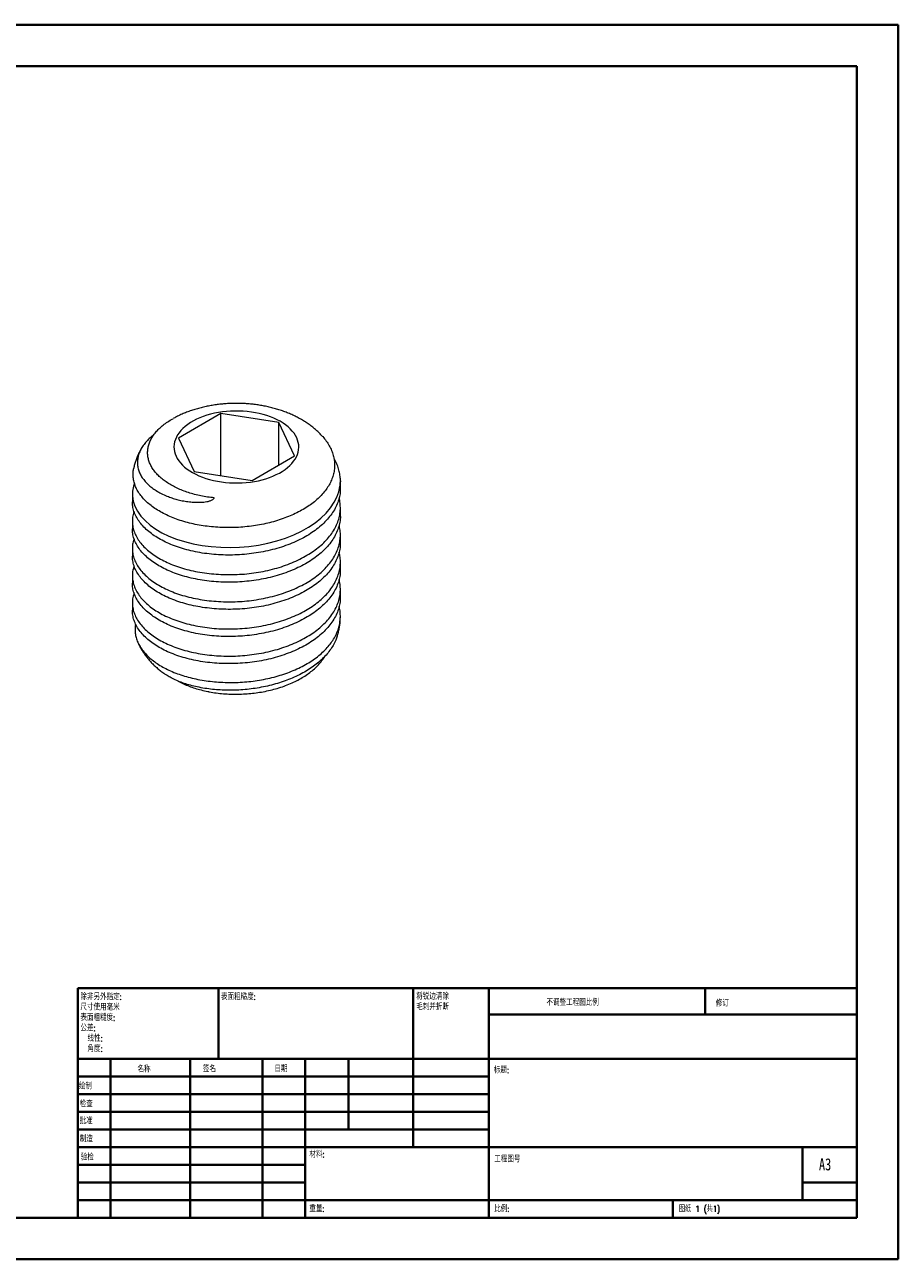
# Model space of a CAD drawing. Header units: millimetres. Extents: x 0 to 420, y 0 to 297.
# Tile 2 of 2: x 210 to 420, y 0 to 297. Entities that reach past the tile are written whole.
import ezdxf

# ---------------------------------------------------------------- set-up
doc = ezdxf.new("R2010")
doc.units = ezdxf.units.MM
doc.styles.add('SLDTEXTSTYLE0', font='TXT', dxfattribs={"width": 0.75, "bigfont": 'bigfont'})
doc.styles.add('SLDTEXTSTYLE1', font='TXT', dxfattribs={"width": 0.75})
doc.styles.add('SLDTEXTSTYLE2', font='TXT', dxfattribs={"width": 0.694444, "bigfont": 'bigfont'})

# ---------------------------------------------------------------- blocks, each defined once
blk = doc.blocks.new('SW_NOTE_0')
at = {"color": 0, "linetype": 'Continuous', "lineweight": 0, "char_height": 1.5, "attachment_point": 1, "style": 'SLDTEXTSTYLE0'}
for s, insert in [('\\M+18FAB锐边\\M+190B4\\M+18F9C', (0, 1.93)), ('\\M+196D1\\M+18E68\\M+19BF3\\M+190DC\\M+19266', (0, -0.57))]:
    blk.add_mtext(s, dxfattribs=dict(at, insert=insert))
blk = doc.blocks.new('SW_NOTE_1')
at = {"color": 0, "linetype": 'Continuous', "lineweight": 0, "char_height": 1.5, "attachment_point": 1, "style": 'SLDTEXTSTYLE0'}
for s, insert in [('\\M+18F9C\\M+194F1另\\M+18A4F\\M+18E77\\M+192E8:', (0, 1.93)), ('\\M+18EDA\\M+190A1\\M+18E67\\M+19770\\M+19F7C\\M+195C4', (0, -0.57)), ('\\M+1955C\\M+196CA\\M+19165糙\\M+19378:', (0, -3.07)), ('\\M+18CF6\\M+18DB7:', (0, -5.57)), ('线\\M+190AB:', (1.69, -8.07)), ('\\M+18A70\\M+19378:', (1.69, -10.57))]:
    blk.add_mtext(s, dxfattribs=dict(at, insert=insert))

msp = doc.modelspace()

# ---------------------------------------------------------------- linework, layer by layer
at = {"color": 7, "linetype": 'Continuous', "lineweight": 40}
for p, q in [((0.08, 297.21), (420.08, 297.21)), ((420.08, 0.21), (420.08, 297.21)), ((25.08, 287.21), (410.08, 287.21)), ((410.08, 287.21), (410.08, 10.21)), ((222.88, 65.46), (410.08, 65.46)), ((222.88, 65.46), (222.88, 10.21)), ((256.68, 48.46), (256.68, 65.46)), ((303.48, 65.46), (303.48, 27.21)), ((321.68, 65.46), (321.68, 10.21)), ((373.68, 59.09), (373.68, 65.46)), ((410.08, 59.09), (321.68, 59.09)), ((410.08, 48.46), (222.88, 48.46)), ((230.68, 48.46), (230.68, 10.21)), ((249.87, 48.46), (249.87, 10.21)), ((267.28, 48.46), (267.28, 10.21)), ((277.48, 10.21), (277.48, 48.46)), ((287.88, 31.46), (287.88, 48.46)), ((321.68, 44.21), (222.88, 44.21)), ((321.68, 39.96), (222.88, 39.96)), ((321.68, 35.71), (222.88, 35.71)), ((321.68, 31.46), (222.88, 31.46)), ((277.48, 27.21), (222.88, 27.21)), ((277.48, 27.21), (410.08, 27.21)), ((397.08, 14.46), (397.08, 27.21)), ((277.48, 22.96), (222.88, 22.96)), ((277.48, 18.71), (222.88, 18.71)), ((410.08, 18.71), (397.08, 18.71)), ((222.88, 14.46), (410.08, 14.46)), ((365.88, 10.21), (365.88, 14.46)), ((25.08, 10.21), (410.08, 10.21)), ((0.08, 0.21), (420.08, 0.21))]:
    msp.add_line(p, q, dxfattribs=at)
at = {"color": 7, "linetype": 'Continuous', "lineweight": 15}
for p, q in [((257.19, 203.67), (247.01, 197.76)), ((271.14, 201.53), (257.19, 203.67)), ((257.19, 188.74), (257.19, 203.67)), ((274.91, 193.49), (271.14, 201.53)), ((271.14, 191.3), (271.14, 201.53)), ((247.01, 197.76), (250.78, 189.72)), ((238.25, 195.5), (238.15, 195.32)), ((264.73, 187.58), (274.91, 193.49)), ((250.78, 189.72), (264.73, 187.58)), ((285.96, 185.73), (285.96, 187.46)), ((235.96, 184.28), (235.96, 182.47)), ((285.96, 179.2), (285.96, 181.02)), ((235.96, 177.75), (235.96, 175.93)), ((285.96, 172.67), (285.96, 174.49)), ((235.96, 171.22), (235.96, 169.4)), ((285.96, 166.14), (285.96, 167.95)), ((235.96, 164.69), (235.96, 162.87)), ((285.96, 159.6), (285.96, 161.42)), ((235.96, 158.16), (235.96, 156.34)), ((285.96, 154.8), (285.96, 154.89)), ((285.96, 154.73), (285.96, 154.8)), ((275.97, 139.68), (276.02, 139.71))]:
    msp.add_line(p, q, dxfattribs=at)
at = {"color": 7, "linetype": 'Continuous', "lineweight": 15, "flags": 128}
for points in [[(259.58, 204.25), (258.59, 204.17), (257.6, 204.06), (256.63, 203.91), (255.68, 203.73), (254.76, 203.51), (253.86, 203.25), (252.99, 202.96), (252.16, 202.64), (251.37, 202.28), (250.62, 201.9), (249.92, 201.48), (249.26, 201.05), (248.66, 200.58), (248.12, 200.1), (247.63, 199.59), (247.2, 199.07), (246.83, 198.53), (246.53, 197.98), (246.29, 197.42), (246.11, 196.85), (246, 196.27), (245.96, 195.69), (245.99, 195.12), (246.08, 194.54), (246.24, 193.97), (246.46, 193.4), (246.75, 192.85), (247.1, 192.31), (247.52, 191.78), (247.99, 191.27), (248.53, 190.78), (249.11, 190.31), (249.76, 189.87), (250.45, 189.45), (251.18, 189.06), (251.97, 188.69), (252.79, 188.36), (253.65, 188.06), (254.54, 187.8), (255.46, 187.57), (256.4, 187.37), (257.37, 187.22), (258.35, 187.1), (259.34, 187.02), (260.34, 186.97), (261.34, 186.97), (262.34, 187), (263.34, 187.07), (264.32, 187.18), (265.29, 187.33), (266.24, 187.52), (267.16, 187.74), (268.06, 188), (268.93, 188.29), (269.76, 188.61), (270.55, 188.97), (271.3, 189.35), (272, 189.76), (272.66, 190.2), (273.26, 190.67), (273.8, 191.15), (274.29, 191.66), (274.72, 192.18), (275.09, 192.72), (275.4, 193.27), (275.64, 193.83), (275.81, 194.4), (275.92, 194.98), (275.96, 195.55), (275.94, 196.13), (275.84, 196.71), (275.68, 197.28), (275.46, 197.84), (275.17, 198.4), (274.82, 198.94), (274.4, 199.47), (273.93, 199.98), (273.4, 200.47), (272.81, 200.94), (272.17, 201.38), (271.48, 201.8), (270.74, 202.19), (269.96, 202.55), (269.13, 202.88), (268.28, 203.18), (267.38, 203.45), (266.46, 203.68), (265.52, 203.87), (264.56, 204.03), (263.58, 204.15), (262.58, 204.23), (261.58, 204.28), (260.58, 204.28), (259.58, 204.25)], [(236.46, 186.89), (236.22, 186.23), (236, 185.01), (235.98, 183.8), (236.16, 182.59), (236.56, 181.37), (237.17, 180.18), (237.98, 179.02), (239, 177.91), (240.2, 176.86), (241.57, 175.89), (243.07, 175.01), (244.72, 174.21), (246.53, 173.49), (248.47, 172.87), (250.54, 172.35), (252.7, 171.95), (254.93, 171.66), (257.19, 171.5), (259.46, 171.45), (261.71, 171.52), (263.98, 171.71), (266.24, 172.03), (268.49, 172.47), (270.67, 173.03), (272.77, 173.71), (274.76, 174.5), (276.62, 175.37), (278.32, 176.33), (279.87, 177.36), (281.28, 178.5), (282.54, 179.71), (283.62, 181), (284.5, 182.34), (285.13, 183.59), (285.58, 184.86), (285.85, 186.13), (285.85, 186.13)]]:
    msp.add_lwpolyline(points, dxfattribs=at)
at = {"color": 8, "linetype": 'Continuous', "lineweight": 15, "flags": 128}
for points in [[(285.96, 187.46), (285.94, 186.9), (285.85, 186.13)], [(285.85, 153.47), (285.94, 154.23), (285.96, 154.8)]]:
    msp.add_lwpolyline(points, dxfattribs=at)
at = {"color": 7, "linetype": 'Continuous', "lineweight": 15}
for points, knots in [([(281.51, 198.34), (281.37, 198.49), (281, 198.9), (280.34, 199.52), (279.54, 200.21), (278.68, 200.87), (277.78, 201.5), (276.83, 202.1), (275.83, 202.66), (274.8, 203.18), (273.73, 203.66), (272.62, 204.1), (271.49, 204.5), (270.34, 204.85), (269.17, 205.16), (267.98, 205.42), (266.78, 205.65), (265.57, 205.83), (264.35, 205.96), (263.13, 206.06), (261.9, 206.11), (260.67, 206.12), (259.44, 206.09), (258.21, 206.02), (256.98, 205.9), (255.77, 205.75), (254.56, 205.54), (253.36, 205.3), (252.18, 205.01), (251, 204.68), (249.85, 204.3), (248.72, 203.88), (247.61, 203.41), (246.61, 202.93), (246, 202.6), (245.73, 202.45)], [0, 0, 0, 0, 0.017022, 0.045863, 0.07516, 0.104907, 0.135075, 0.165615, 0.196463, 0.227541, 0.258771, 0.290075, 0.321376, 0.35263, 0.38381, 0.414903, 0.445905, 0.476823, 0.507669, 0.538459, 0.569216, 0.59996, 0.630715, 0.661499, 0.692336, 0.723249, 0.754261, 0.785394, 0.816666, 0.848091, 0.879675, 0.911414, 0.943292, 0.975275, 1, 1, 1, 1]), ([(255.63, 183.4), (255.1, 183.46), (254.01, 183.58), (252.44, 183.86), (250.89, 184.22), (249.42, 184.65), (248.02, 185.14), (246.72, 185.71), (245.49, 186.34), (244.36, 187.02), (243.33, 187.76), (242.41, 188.54), (241.61, 189.37), (240.94, 190.24), (240.39, 191.15), (239.99, 192.08), (239.73, 193.04), (239.61, 194), (239.65, 194.97), (239.82, 195.92), (240.13, 196.87), (240.6, 197.81), (241.21, 198.73), (241.96, 199.63), (242.85, 200.49), (243.88, 201.3), (244.85, 201.96), (245.5, 202.31), (245.73, 202.44)], [0, 0, 0, 0, 0.037223, 0.0751118, 0.1130006, 0.1515782, 0.1888143, 0.2267032, 0.2645945, 0.3031429, 0.3410899, 0.3796857, 0.4182815, 0.4575478, 0.4963301, 0.5358046, 0.5752792, 0.6154694, 0.6543712, 0.6939238, 0.7334763, 0.7737012, 0.8138731, 0.8547636, 0.8956541, 0.937288, 0.9774714, 1, 1, 1, 1]), ([(281.51, 198.34), (281.58, 198.27), (281.99, 197.86), (282.59, 197.06), (283.32, 195.95), (283.89, 194.79), (284.29, 193.62), (284.53, 192.43), (284.6, 191.24), (284.52, 190.04), (284.27, 188.85), (283.85, 187.66), (283.28, 186.5), (282.54, 185.36), (281.65, 184.26), (280.61, 183.21), (279.44, 182.22), (278.12, 181.27), (276.68, 180.4), (275.13, 179.6), (273.49, 178.87), (271.74, 178.22), (269.91, 177.65), (268.01, 177.17), (266.06, 176.79), (264.05, 176.5), (262.03, 176.31), (259.99, 176.22), (257.97, 176.23), (255.95, 176.33), (253.96, 176.53), (252.02, 176.82), (250.13, 177.21), (248.3, 177.69), (246.57, 178.26), (244.93, 178.91), (243.42, 179.63), (242, 180.43), (240.73, 181.3), (239.59, 182.22), (238.61, 183.18), (237.77, 184.21), (237.1, 185.26), (236.6, 186.35), (236.27, 187.45), (236.11, 188.57), (236.11, 189.61), (236.24, 190.25), (236.29, 190.52)], [0, 0, 0, 0, 0.004426, 0.02562, 0.047192, 0.068765, 0.090729, 0.111949, 0.133542, 0.155137, 0.177112, 0.198573, 0.220411, 0.24225, 0.264479, 0.286103, 0.308112, 0.330122, 0.352529, 0.374238, 0.396325, 0.418413, 0.440892, 0.462861, 0.485223, 0.507586, 0.530355, 0.552327, 0.574684, 0.597041, 0.619795, 0.642014, 0.664631, 0.687247, 0.710273, 0.732523, 0.755169, 0.777814, 0.800866, 0.823238, 0.846006, 0.868774, 0.891952, 0.914417, 0.937284, 0.96015, 0.983432, 1, 1, 1, 1]), ([(241.12, 198.57), (240.91, 198.41), (240.33, 197.97), (239.54, 197.2), (238.73, 196.26), (238.08, 195.26), (237.61, 194.26), (237.3, 193.24), (237.17, 192.22), (237.2, 191.18), (237.4, 190.17), (237.78, 189.18), (238.32, 188.23), (239.03, 187.31), (239.89, 186.45), (240.87, 185.66), (241.98, 184.93), (243.22, 184.26), (244.5, 183.71), (245.76, 183.26), (246.98, 182.91), (248.29, 182.62), (249.64, 182.42), (251.05, 182.31), (252.22, 182.31), (253.15, 182.38), (253.83, 182.48), (254.5, 182.62), (255.04, 182.82), (255.4, 183.05), (255.57, 183.23), (255.61, 183.35), (255.63, 183.4)], [0, 0, 0, 0, 0.025149, 0.069138, 0.113439, 0.158731, 0.204367, 0.24777, 0.291476, 0.336148, 0.381165, 0.423939, 0.467032, 0.511144, 0.555614, 0.596639, 0.637961, 0.680236, 0.722849, 0.755673, 0.788686, 0.82234, 0.856243, 0.889083, 0.922272, 0.937517, 0.952845, 0.968109, 0.983786, 0.990685, 0.996065, 1, 1, 1, 1]), ([(238.09, 195.21), (237.98, 195.02), (237.7, 194.54), (237.31, 193.73), (236.93, 192.81), (236.61, 191.87), (236.4, 191.11), (236.31, 190.66), (236.28, 190.52)], [0, 0, 0, 0, 0.131062, 0.331908, 0.530017, 0.725699, 0.919266, 1, 1, 1, 1]), ([(285.85, 186.13), (285.9, 186.53), (285.99, 187.33), (285.93, 188.54), (285.73, 189.77), (285.35, 191), (284.92, 192.03), (284.55, 192.64), (284.42, 192.85)], [0, 0, 0, 0, 0.176295, 0.353678, 0.534475, 0.716447, 0.903239, 1, 1, 1, 1]), ([(285.96, 187.46), (285.96, 187.48), (285.96, 187.56), (285.96, 187.64), (285.96, 187.69)], [0, 0, 0, 0, 0.33047, 1, 1, 1, 1]), ([(285.94, 185.73), (285.94, 185.52), (285.96, 184.83), (285.77, 183.68), (285.36, 182.27), (284.74, 180.88), (283.91, 179.53), (282.88, 178.22), (281.67, 176.99), (280.29, 175.83), (278.77, 174.77), (277.1, 173.78), (275.28, 172.88), (273.33, 172.07), (271.26, 171.37), (269.09, 170.77), (266.86, 170.3), (264.6, 169.95), (262.32, 169.72), (260.05, 169.62), (257.78, 169.64), (255.51, 169.77), (253.27, 170.02), (251.09, 170.4), (249, 170.88), (247.02, 171.48), (245.17, 172.17), (243.47, 172.95), (241.92, 173.82), (240.52, 174.77), (239.27, 175.8), (238.2, 176.89), (237.33, 178.04), (236.67, 179.23), (236.22, 180.43), (235.98, 181.52), (235.98, 182.2), (235.98, 182.47)], [0, 0, 0, 0, 0.013375, 0.042362, 0.071699, 0.101266, 0.130936, 0.160579, 0.190069, 0.21928, 0.248095, 0.276851, 0.306016, 0.335476, 0.365106, 0.39478, 0.424368, 0.453743, 0.482783, 0.511458, 0.540417, 0.569734, 0.59929, 0.628956, 0.658606, 0.68811, 0.717343, 0.746188, 0.77492, 0.804061, 0.833505, 0.863128, 0.892803, 0.9224, 0.951793, 0.980859, 1, 1, 1, 1]), ([(236.37, 180.1), (236.29, 179.86), (236.07, 179.22), (235.94, 178.16), (235.97, 176.94), (236.21, 175.72), (236.67, 174.51), (237.33, 173.32), (238.2, 172.18), (239.27, 171.08), (240.52, 170.06), (241.92, 169.11), (243.47, 168.24), (245.17, 167.46), (247.02, 166.76), (249, 166.17), (251.09, 165.68), (253.27, 165.31), (255.51, 165.06), (257.78, 164.92), (260.05, 164.91), (262.32, 165.01), (264.6, 165.23), (266.86, 165.58), (269.09, 166.06), (271.26, 166.65), (273.33, 167.36), (275.28, 168.17), (277.1, 169.07), (278.77, 170.05), (280.29, 171.12), (281.67, 172.27), (282.88, 173.51), (283.91, 174.81), (284.74, 176.17), (285.36, 177.56), (285.77, 178.96), (285.98, 180.37), (285.95, 181.76), (285.84, 182.77), (285.68, 183.31), (285.65, 183.38)], [0, 0, 0, 0, 0.016006, 0.042186, 0.068141, 0.094443, 0.12104, 0.147823, 0.174676, 0.201482, 0.228125, 0.254495, 0.280494, 0.306595, 0.333049, 0.359747, 0.386576, 0.413422, 0.440166, 0.466695, 0.492901, 0.518848, 0.545127, 0.571708, 0.598482, 0.625333, 0.652146, 0.678804, 0.705195, 0.731216, 0.757291, 0.783724, 0.810409, 0.837234, 0.864082, 0.890837, 0.917384, 0.943614, 0.969558, 0.995812, 1, 1, 1, 1]), ([(285.94, 179.2), (285.95, 179.11), (285.98, 178.55), (285.84, 177.52), (285.5, 176.11), (284.93, 174.72), (284.15, 173.35), (283.17, 172.03), (282.01, 170.78), (280.67, 169.6), (279.19, 168.51), (277.56, 167.51), (275.78, 166.58), (273.86, 165.75), (271.82, 165.01), (269.67, 164.39), (267.46, 163.88), (265.2, 163.5), (262.93, 163.24), (260.66, 163.1), (258.39, 163.09), (256.12, 163.19), (253.87, 163.41), (251.67, 163.75), (249.55, 164.21), (247.53, 164.78), (245.65, 165.44), (243.91, 166.2), (242.32, 167.05), (240.88, 167.98), (239.59, 168.98), (238.47, 170.06), (237.54, 171.2), (236.82, 172.37), (236.32, 173.58), (236.01, 174.77), (235.98, 175.56), (235.97, 175.93)], [0, 0, 0, 0, 0.005718, 0.034592, 0.063847, 0.093365, 0.12302, 0.152683, 0.182226, 0.211523, 0.240455, 0.269138, 0.298204, 0.327597, 0.357195, 0.38687, 0.416493, 0.445937, 0.475078, 0.503809, 0.532654, 0.561888, 0.591392, 0.621041, 0.650708, 0.680263, 0.709581, 0.73854, 0.767215, 0.796255, 0.82563, 0.855218, 0.884892, 0.914523, 0.943982, 0.973147, 1, 1, 1, 1]), ([(236.36, 173.56), (236.25, 173.21), (236.03, 172.47), (235.93, 171.3), (236.02, 170.08), (236.31, 168.86), (236.82, 167.66), (237.54, 166.48), (238.47, 165.35), (239.59, 164.27), (240.88, 163.26), (242.32, 162.34), (243.91, 161.49), (245.65, 160.73), (247.53, 160.06), (249.55, 159.5), (251.67, 159.04), (253.87, 158.7), (256.12, 158.48), (258.39, 158.37), (260.66, 158.39), (262.93, 158.52), (265.2, 158.78), (267.46, 159.17), (269.67, 159.67), (271.82, 160.3), (273.86, 161.03), (275.78, 161.87), (277.56, 162.79), (279.19, 163.79), (280.67, 164.88), (282.01, 166.06), (283.17, 167.32), (284.15, 168.64), (284.93, 170), (285.49, 171.4), (285.85, 172.8), (285.99, 174.21), (285.94, 175.57), (285.75, 176.45), (285.65, 176.88)], [0, 0, 0, 0, 0.022766, 0.048834, 0.074848, 0.101233, 0.127883, 0.154689, 0.181533, 0.2083, 0.234874, 0.261146, 0.287086, 0.313284, 0.339807, 0.366544, 0.393382, 0.420205, 0.446896, 0.473342, 0.499436, 0.525429, 0.551791, 0.578427, 0.605226, 0.632072, 0.658847, 0.685438, 0.711732, 0.73768, 0.763854, 0.790357, 0.817084, 0.843919, 0.870746, 0.897449, 0.923915, 0.950036, 0.97601, 1, 1, 1, 1]), ([(285.95, 172.67), (285.94, 172.23), (285.91, 171.33), (285.61, 169.95), (285.1, 168.55), (284.38, 167.18), (283.45, 165.85), (282.34, 164.57), (281.05, 163.37), (279.6, 162.26), (278.01, 161.23), (276.27, 160.29), (274.39, 159.43), (272.37, 158.67), (270.25, 158.01), (268.05, 157.47), (265.81, 157.05), (263.54, 156.76), (261.26, 156.6), (258.99, 156.55), (256.72, 156.62), (254.46, 156.81), (252.25, 157.12), (250.1, 157.54), (248.06, 158.08), (246.14, 158.72), (244.36, 159.46), (242.73, 160.28), (241.25, 161.19), (239.91, 162.18), (238.75, 163.23), (237.77, 164.36), (237, 165.52), (236.43, 166.72), (236.09, 167.94), (235.94, 168.84), (235.97, 169.32), (235.98, 169.4)], [0, 0, 0, 0, 0.026853, 0.056018, 0.085477, 0.115108, 0.144782, 0.17437, 0.203745, 0.232785, 0.26146, 0.290419, 0.319737, 0.349292, 0.378959, 0.408608, 0.438112, 0.467346, 0.496191, 0.524922, 0.554063, 0.583507, 0.61313, 0.642805, 0.672403, 0.701796, 0.730862, 0.759545, 0.788477, 0.817774, 0.847317, 0.87698, 0.906635, 0.936153, 0.965408, 0.994282, 1, 1, 1, 1]), ([(236.37, 167.06), (236.34, 167), (236.16, 166.54), (236, 165.66), (235.93, 164.44), (236.08, 163.22), (236.43, 162.01), (237, 160.81), (237.77, 159.64), (238.75, 158.52), (239.91, 157.46), (241.25, 156.47), (242.73, 155.57), (244.36, 154.75), (246.14, 154.01), (248.06, 153.37), (250.1, 152.83), (252.25, 152.4), (254.46, 152.09), (256.72, 151.9), (258.99, 151.84), (261.26, 151.88), (263.54, 152.05), (265.81, 152.34), (268.05, 152.76), (270.25, 153.3), (272.37, 153.95), (274.39, 154.72), (276.27, 155.57), (278.01, 156.52), (279.6, 157.54), (281.05, 158.66), (282.34, 159.86), (283.45, 161.13), (284.38, 162.46), (285.1, 163.84), (285.61, 165.24), (285.91, 166.65), (285.99, 168.05), (285.91, 169.27), (285.72, 170.01), (285.65, 170.3)], [0, 0, 0, 0, 0.004009, 0.030357, 0.056338, 0.082467, 0.10894, 0.135651, 0.162486, 0.189328, 0.216062, 0.242574, 0.268754, 0.29471, 0.321012, 0.34761, 0.374393, 0.401246, 0.428052, 0.454696, 0.481066, 0.507066, 0.533168, 0.559622, 0.58632, 0.61315, 0.639996, 0.666741, 0.693271, 0.719476, 0.745424, 0.771703, 0.798285, 0.825059, 0.851911, 0.878724, 0.905383, 0.931774, 0.957796, 0.983871, 1, 1, 1, 1]), ([(236.38, 160.51), (236.32, 160.35), (236.1, 159.79), (235.96, 158.81), (235.95, 157.59), (236.15, 156.37), (236.56, 155.15), (237.18, 153.96), (238.01, 152.81), (239.04, 151.7), (240.25, 150.66), (241.63, 149.69), (243.15, 148.81), (244.82, 148.01), (246.64, 147.3), (248.59, 146.68), (250.67, 146.17), (252.83, 145.78), (255.06, 145.5), (257.33, 145.34), (259.6, 145.3), (261.87, 145.38), (264.14, 145.58), (266.41, 145.91), (268.65, 146.36), (270.83, 146.93), (272.92, 147.61), (274.9, 148.4), (276.75, 149.29), (278.45, 150.25), (280, 151.3), (281.41, 152.44), (282.65, 153.66), (283.72, 154.95), (284.59, 156.3), (285.26, 157.68), (285.71, 159.08), (285.95, 160.49), (285.97, 161.89), (285.88, 162.97), (285.7, 163.59), (285.65, 163.74)], [0, 0, 0, 0, 0.010892, 0.037165, 0.063126, 0.089374, 0.115939, 0.142712, 0.169578, 0.196421, 0.223125, 0.249575, 0.275668, 0.301707, 0.328116, 0.354792, 0.381623, 0.408493, 0.435285, 0.461884, 0.48818, 0.514145, 0.540369, 0.566916, 0.593678, 0.620542, 0.64739, 0.674106, 0.700577, 0.726697, 0.752713, 0.779101, 0.805762, 0.832587, 0.859458, 0.886258, 0.912874, 0.939194, 0.965166, 0.991364, 1, 1, 1, 1]), ([(285.94, 166.14), (285.94, 165.83), (285.94, 165.05), (285.7, 163.8), (285.26, 162.39), (284.59, 161.01), (283.72, 159.66), (282.65, 158.37), (281.41, 157.15), (280, 156.01), (278.45, 154.97), (276.75, 154), (274.9, 153.12), (272.92, 152.33), (270.83, 151.64), (268.65, 151.07), (266.41, 150.62), (264.14, 150.3), (261.87, 150.1), (259.6, 150.02), (257.33, 150.06), (255.06, 150.21), (252.83, 150.49), (250.67, 150.89), (248.59, 151.4), (246.64, 152.01), (244.82, 152.72), (243.15, 153.52), (241.63, 154.41), (240.25, 155.37), (239.04, 156.41), (238.01, 157.52), (237.18, 158.68), (236.56, 159.87), (236.16, 161.08), (235.96, 162.09), (235.98, 162.68), (235.99, 162.87)], [0, 0, 0, 0, 0.019141, 0.048207, 0.0776, 0.107197, 0.136872, 0.166495, 0.195939, 0.22508, 0.253812, 0.282657, 0.31189, 0.341394, 0.371044, 0.40071, 0.430266, 0.459583, 0.488542, 0.517217, 0.546257, 0.575632, 0.60522, 0.634894, 0.664524, 0.693984, 0.723149, 0.751905, 0.78072, 0.809931, 0.839421, 0.869064, 0.898734, 0.928301, 0.957638, 0.986625, 1, 1, 1, 1]), ([(285.94, 159.6), (285.94, 159.42), (285.96, 158.77), (285.79, 157.64), (285.4, 156.24), (284.79, 154.84), (283.97, 153.49), (282.95, 152.18), (281.75, 150.94), (280.39, 149.78), (278.88, 148.7), (277.22, 147.72), (275.41, 146.81), (273.46, 146), (271.4, 145.28), (269.24, 144.68), (267.01, 144.2), (264.75, 143.84), (262.48, 143.6), (260.2, 143.5), (257.93, 143.5), (255.66, 143.63), (253.42, 143.87), (251.24, 144.24), (249.14, 144.72), (247.15, 145.31), (245.29, 145.99), (243.58, 146.77), (242.02, 147.63), (240.61, 148.57), (239.35, 149.6), (238.27, 150.69), (237.38, 151.83), (236.7, 153.02), (236.24, 154.22), (235.99, 155.34), (235.98, 156.04), (235.98, 156.34)], [0, 0, 0, 0, 0.011457, 0.040417, 0.069734, 0.09929, 0.128956, 0.158606, 0.18811, 0.217343, 0.246188, 0.27492, 0.304061, 0.333505, 0.363128, 0.392803, 0.4224, 0.451793, 0.480859, 0.509542, 0.538474, 0.567771, 0.597314, 0.626977, 0.656632, 0.68615, 0.715405, 0.744279, 0.77299, 0.802107, 0.831534, 0.861149, 0.890825, 0.920432, 0.949842, 0.978934, 1, 1, 1, 1]), ([(285.2, 150.08), (285.21, 150.09), (285.32, 150.42), (285.5, 151.06), (285.71, 152.01), (285.86, 152.96), (285.94, 153.84), (285.95, 154.4), (285.95, 154.64)], [0, 0, 0, 0, 0.010519, 0.2221, 0.431623, 0.639422, 0.845829, 1, 1, 1, 1]), ([(285.85, 153.47), (285.9, 153.87), (285.99, 154.69), (285.92, 155.91), (285.81, 156.77), (285.67, 157.22), (285.65, 157.27)], [0, 0, 0, 0, 0.32023, 0.639087, 0.962015, 1, 1, 1, 1]), ([(236.74, 153.02), (236.7, 152.85), (236.59, 152.31), (236.58, 151.4), (236.71, 150.3), (237.01, 149.21), (237.48, 148.13), (238.12, 147.08), (238.92, 146.07), (239.88, 145.09), (240.99, 144.16), (242.25, 143.29), (243.62, 142.49), (245.14, 141.75), (246.77, 141.08), (248.49, 140.51), (250.3, 140.02), (252.21, 139.61), (254.18, 139.3), (256.19, 139.09), (258.23, 138.98), (260.32, 138.96), (262.4, 139.05), (264.47, 139.23), (266.51, 139.52), (268.53, 139.91), (270.5, 140.4), (272.4, 140.99), (274.21, 141.66), (275.96, 142.42), (277.59, 143.27), (279.09, 144.18), (280.47, 145.17), (281.72, 146.23), (282.82, 147.35), (283.76, 148.51), (284.55, 149.71), (285.17, 150.97), (285.62, 152.22), (285.78, 153.06), (285.85, 153.47)], [0, 0, 0, 0, 0.012714, 0.038452, 0.064641, 0.09083, 0.117483, 0.143511, 0.170004, 0.196496, 0.223469, 0.249533, 0.27606, 0.302587, 0.32959, 0.355795, 0.382466, 0.409136, 0.436287, 0.462603, 0.489388, 0.516174, 0.543446, 0.5698, 0.596335, 0.62344, 0.650743, 0.677231, 0.703903, 0.731155, 0.758607, 0.785093, 0.811761, 0.839005, 0.866449, 0.893008, 0.919752, 0.947077, 0.974604, 1, 1, 1, 1]), ([(237.26, 148.68), (237.35, 148.47), (237.57, 147.97), (237.98, 147.19), (238.49, 146.36), (239.04, 145.55), (239.65, 144.76), (240.32, 143.99), (241.03, 143.25), (241.8, 142.54), (242.62, 141.86), (243.29, 141.34), (243.69, 141.07), (243.8, 141)], [0, 0, 0, 0, 0.067527, 0.162136, 0.257675, 0.354313, 0.45221, 0.551508, 0.652325, 0.754735, 0.858759, 0.96435, 1, 1, 1, 1]), ([(285.19, 150.08), (285.09, 149.78), (284.84, 149.04), (284.25, 147.91), (283.47, 146.7), (282.53, 145.55), (281.43, 144.43), (280.19, 143.37), (278.82, 142.38), (277.33, 141.47), (275.72, 140.62), (274, 139.86), (272.22, 139.19), (270.38, 138.6), (268.45, 138.11), (266.49, 137.71), (264.52, 137.41), (262.54, 137.21), (260.53, 137.11), (258.55, 137.1), (256.62, 137.19), (254.75, 137.36), (252.9, 137.63), (251.15, 137.98), (249.52, 138.4), (248.01, 138.89), (246.59, 139.45), (245.37, 140.04), (244.44, 140.57), (243.98, 140.88), (243.8, 141.01)], [0, 0, 0, 0, 0.02778, 0.067024, 0.104397, 0.14203, 0.180486, 0.219226, 0.256504, 0.294042, 0.332418, 0.37109, 0.407855, 0.444882, 0.482737, 0.520878, 0.557153, 0.593682, 0.631019, 0.668643, 0.704393, 0.740409, 0.777277, 0.814445, 0.848733, 0.883269, 0.918602, 0.954217, 0.981651, 1, 1, 1, 1]), ([(246.97, 139.32), (247.08, 139.25), (247.59, 138.96), (248.58, 138.5), (249.93, 137.95), (251.37, 137.47), (252.9, 137.06), (254.49, 136.72), (256.14, 136.45), (257.84, 136.27), (259.59, 136.17), (261.34, 136.15), (263.1, 136.22), (264.84, 136.37), (266.57, 136.6), (268.29, 136.92), (269.98, 137.32), (271.62, 137.81), (273.22, 138.39), (274.72, 139.03), (276.13, 139.75), (277.43, 140.52), (278.64, 141.36), (279.73, 142.27), (280.7, 143.23), (281.55, 144.22), (282, 144.92), (282.22, 145.27)], [0, 0, 0, 0, 0.011851, 0.051525, 0.09058, 0.130303, 0.170026, 0.210439, 0.250354, 0.290981, 0.331608, 0.372972, 0.413009, 0.453717, 0.494424, 0.535824, 0.577168, 0.619253, 0.661337, 0.704187, 0.745544, 0.787617, 0.829692, 0.872493, 0.914708, 0.957664, 1, 1, 1, 1]), ([(254.07, 136.82), (254.14, 136.8), (254.26, 136.77), (254.37, 136.75), (254.42, 136.75)], [0, 0, 0, 0, 0.593056, 1, 1, 1, 1])]:
    msp.add_open_spline(points, degree=3, knots=knots, dxfattribs=at)

# ---------------------------------------------------------------- block references
at = {"color": 7, "linetype": 'Continuous', "lineweight": 0}
for name, p in [('SW_NOTE_1', (223.47, 62.2)), ('SW_NOTE_0', (304.19, 62.28))]:
    msp.add_blockref(name, p, dxfattribs=at)

# ---------------------------------------------------------------- texts
at = {"color": 7, "linetype": 'Continuous', "lineweight": 0, "attachment_point": 1}
for s, insert, char_height, style in [('\\M+1955C\\M+196CA\\M+19165糙\\M+19378:', (257.25, 64.13), 1.5, 'SLDTEXTSTYLE0'), ('\\M+19573调\\M+190AE\\M+18D48\\M+192F6图\\M+194E4\\M+197E1', (335.49, 62.75), 1.5, 'SLDTEXTSTYLE0'), ('\\M+18F43订', (376.21, 62.55), 1.5, 'SLDTEXTSTYLE0'), ('\\M+196BC\\M+18FCC', (237.2, 46.72), 1.5, 'SLDTEXTSTYLE0'), ('签\\M+196BC', (252.91, 46.78), 1.5, 'SLDTEXTSTYLE0'), ('\\M+193FA\\M+18AFA', (270.09, 46.79), 1.5, 'SLDTEXTSTYLE0'), ('标题:', (322.84, 46.49), 1.5, 'SLDTEXTSTYLE0'), ('绘\\M+190A7', (223.09, 42.64), 1.5, 'SLDTEXTSTYLE0'), ('检查', (223.29, 38.37), 1.5, 'SLDTEXTSTYLE0'), ('\\M+194E1\\M+18F79', (223.28, 34.28), 1.5, 'SLDTEXTSTYLE0'), ('\\M+190A7\\M+191A2', (223.33, 29.95), 1.5, 'SLDTEXTSTYLE0'), ('验检', (223.55, 25.56), 1.5, 'SLDTEXTSTYLE0'), ('\\M+18DDE\\M+197BF:', (278.52, 26.2), 1.5, 'SLDTEXTSTYLE0'), ('\\M+18D48\\M+192F6图\\M+18D86', (322.95, 25.08), 1.5, 'SLDTEXTSTYLE0'), ('A3', (401, 24.52), 2.91, 'SLDTEXTSTYLE1'), ('\\M+18F64\\M+197CA:', (278.5, 13.16), 1.4986, 'SLDTEXTSTYLE0'), ('\\M+194E4\\M+197E1:', (322.95, 13.11), 1.5, 'SLDTEXTSTYLE0'), ('图纸 1 (\\M+18BA41)', (367.36, 13.11), 1.5, 'SLDTEXTSTYLE2')]:
    msp.add_mtext(s, dxfattribs=dict(at, insert=insert, char_height=char_height, style=style))

doc.saveas('drawing.dxf')
